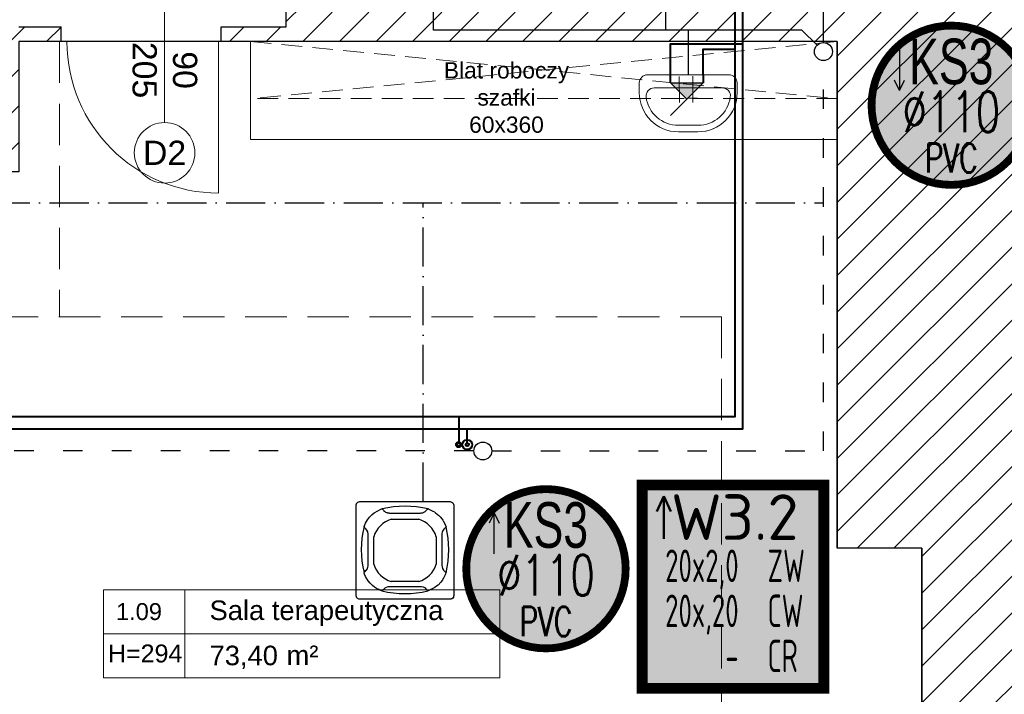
# Model space of a CAD drawing. Header units: millimetres. Extents: x 24385 to 79107, y -56478 to -23676.
# Tile 107 of 256: x 27425 to 28029, y -32486 to -32071. Entities that reach past the tile are written whole.
import ezdxf
from ezdxf.enums import TextEntityAlignment as Align
from ezdxf.lldxf.tags import DXFTag

# ---------------------------------------------------------------- set-up
doc = ezdxf.new("R2010")
doc.units = ezdxf.units.MM
doc.header["$LTSCALE"] = 2
for name, pattern in [('ACAD_ISO03W100', [30, 12, -18]), ('ACAD_ISO10W100', [18, 12, -3, 0, -3]), ('DASHED', [19.05, 12.7, -6.35]), ('HIDDENX2', [19.05, 12.7, -6.35])]:
    doc.linetypes.add(name, pattern=pattern)
for name, color, linetype, lineweight in [('0_OPIS', 7, 'Continuous', 13), ('3DPLAN_A_ARMATURA_SANITARNA', 7, 'Continuous', 9), ('3DPLAN_A_DRZWI', 173, 'Continuous', 5), ('3DPLAN_A_TABELKA POMIESZCZEŃ', 7, 'Continuous', 0), ('3DPLAN_A_WYSOKOŚCI ZMIANA', 144, 'HIDDENX2', 5), ('_WLK_W_OPIS', 211, 'Continuous', 9), ('A_STOL_OPIS', 55, 'Continuous', 5), ('A_ZESTAWIENIE STOLARKI', 3, 'Continuous', 15), ('AW_MEB_KUCH', 23, 'Continuous', 0), ('Opisy', 7, 'Continuous', 13)]:
    doc.layers.add(name, color=color, linetype=linetype, lineweight=lineweight)
for name, color, linetype in [('3DPLAN_A_KRESKOWANIE 1', 253, 'Continuous'), ('3DPLAN_A_POMIESZCZENIE NUMER', 100, 'Continuous'), ('3DPLAN_K_NOŚNA', 7, 'Continuous'), ('_WLK_oznaczenia', 211, 'Continuous'), ('A_POMIESZCZENIE OPIS', 100, 'Continuous'), ('IS_freon_urządzenia', 3, 'DASHED'), ('IS_Odbiorniki', 211, 'SOLID')]:
    doc.layers.add(name, color=color, linetype=linetype)
doc.layers.add('3DPLAN_A_OBWIEDNIA', color=6, linetype='Continuous', plot=False)
for name, color, linetype, lineweight, true_color in [('cw', 7, 'Continuous', 40, 0xf79809), ('kanalizacja', 7, 'Continuous', 30, 0xbf3000), ('kanalizacja pod stropem skropliny', 7, 'Continuous', 30, 0x60bb04), ('wodociag', 7, 'Continuous', 40, 0x0e97f1)]:
    doc.layers.add(name, color=color, linetype=linetype, lineweight=lineweight, true_color=true_color)
doc.styles.add('ARIAL', font='arial.ttf')
doc.styles.add('GRZEJNIK', font='simplex.shx', dxfattribs={"width": 0.7})
doc.styles.add('isocp', font='isocpeur.ttf', dxfattribs={"width": 0.9})
doc.styles.add('TABEL1', font='txt')
tags = doc.linetypes.add('SOLID', pattern=[10, 10, 0]).pattern_tags.tags
tags[6:7] = [DXFTag(74, 4), DXFTag(75, 0), DXFTag(340, '0'), DXFTag(46, 0.0), DXFTag(50, 0.0), DXFTag(44, 0.0), DXFTag(45, 0.0)]
tags[4:5] = [DXFTag(74, 4), DXFTag(75, 0), DXFTag(340, '0'), DXFTag(46, 0.0), DXFTag(50, 0.0), DXFTag(44, 0.0), DXFTag(45, 0.0)]
pattern_1 = [(45, (28281.13, -31178.053), (-11.22532, 11.22532), [])]

# ---------------------------------------------------------------- blocks, each defined once
blk = doc.blocks.new('UMYWALKA')
at = {"layer": '3DPLAN_A_ARMATURA_SANITARNA'}
for p, q in [((0, 25), (0, -25)), ((11, 30), (5, 30)), ((8, 20.87), (8, -20.87)), ((14.55, 8.04), (14.57, 2.57)), ((1, 5.49), (17.06, 5.43)), ((31, -6), (31, 6)), ((35, -6), (35, 6)), ((0.86, -2.78), (16.92, -2.85)), ((14.41, -0.23), (14.43, -5.7)), ((11, -30), (5, -30))]:
    blk.add_line(p, q, dxfattribs=at)
for centre, radius, start, end in [((5, 25), 5, 90, 180), ((13, 20.87), 5, 82.33774, 180), ((11, 6), 24, 0, 90), ((11, 6), 20, 0, 82.33774), ((11, -6), 24, 270, 0), ((11, -6), 20, 277.66226, 0), ((13, -20.87), 5, 180, 277.66226), ((5, -25), 5, 180, 270)]:
    blk.add_arc(centre, radius, start, end, dxfattribs=at)
blk = doc.blocks.new('zw$2C56')
at = {"layer": 'IS_freon_urządzenia', "linetype": 'Continuous'}
for points in [[(-320.9, 376.4), (383.4, 376.4), (389.1, 375.7), (395.9, 373.3), (402.9, 368.2), (407.4, 362.4), (409.8, 356.8), (411.1, 348.4), (411.1, -355.9), (410.3, -362.5), (408.2, -368.2), (402.9, -375.4), (396.1, -380.5), (391.6, -382.3), (387.8, -383.2), (383.7, -383.6), (-321.7, -383.6), (-327.5, -382.8), (-332.2, -381.2), (-337, -378.5), (-340.7, -375.4), (-343.6, -372), (-346.1, -367.9), (-347.6, -364), (-348.5, -359.8), (-348.8, -357.6), (-348.9, 348.4), (-348.5, 352.9), (-347.6, 356.7), (-345.8, 361.1), (-341.9, 366.8), (-338.7, 369.9), (-334.9, 372.6), (-329.1, 375.1), (-325.1, 376), (-320.9, 376.4)], [(-151.6, 319.3), (-149.7, 319.7), (-148.1, 319.8), (-146.5, 319.5), (-145, 318.9), (-143.6, 318), (-142.5, 316.9), (-138.3, 311.3), (-136.6, 309.3), (-135.1, 307.6), (-129.1, 302.1), (-123.5, 297.9), (-119.4, 295.5), (-113.2, 292.4), (-108.5, 290.6), (-106, 290), (-100.9, 288.8), (-97.4, 288.2), (-95.7, 288), (-93.9, 287.8), (-92.2, 287.7), (-90.4, 287.6), (-89.1, 287.6), (151.4, 287.5), (156.7, 287.8), (161.1, 288.3), (165.3, 289.1), (169.5, 290.2), (174.5, 292), (178.6, 293.7), (182.3, 295.9), (185.4, 297.4), (187.7, 298.9), (189.1, 299.9), (197, 306.8), (202.1, 312.7), (205.8, 317.5), (207.7, 318.9), (210, 319.7), (211.6, 319.8), (213.3, 319.5), (216, 318.5), (238.1, 308.4), (248.3, 303.2), (260.8, 295.7), (267.5, 291.5), (285.6, 277.3), (292.1, 271.5), (299.8, 264.1), (306, 257.3), (320.4, 239.3), (326.3, 230.7), (332.4, 220.5), (340.7, 204.5), (346.6, 191), (349.5, 185), (350.8, 180.6), (350.2, 177.5), (349.5, 176), (347.8, 174), (341, 168.9), (333.1, 160.8), (328, 153.7), (324.5, 146.5), (321.3, 138.5), (319.2, 129.1), (318.6, 122.1), (318.6, -118.4), (320, -132.7), (323.4, -143.9), (332, -158.8), (345.1, -171.4), (349.9, -176), (350.8, -179.9), (350.1, -183.1), (347.8, -187.6), (344.7, -195.5), (331.8, -221.4), (321.2, -237.4), (310.5, -251.3), (289.1, -273.5), (276.8, -283.8), (264.2, -293.4), (249.4, -301.4), (217, -317.3), (212.5, -319), (210, -319), (207, -317.8), (204.7, -315.5), (201.6, -311.3), (192.5, -301.9), (185.6, -296.8), (174.5, -291.3), (160.2, -287.5), (150.5, -286.7), (-89.3, -286.9), (-102.6, -288.4), (-115.8, -293), (-124.9, -298.2), (-133, -304.9), (-137.2, -309.3), (-143.6, -317.3), (-148.1, -319.1), (-156.6, -316.1), (-163.9, -312.6), (-172.5, -309.1), (-190.6, -299.8), (-206.2, -289.6), (-221.6, -276.5), (-222.2, -277.2), (-240.5, -259.6), (-255.8, -241.1), (-269.2, -220.2), (-276.8, -206.2), (-284.4, -189), (-287.6, -182.3), (-287.9, -178.3), (-286.8, -175.3), (-283.1, -172), (-275.1, -165.3), (-275.1, -158.2), (-268.3, -158.2), (-263.5, -150), (-260.2, -142.8), (-257.8, -135.3), (-256.1, -124.9), (-255.6, -81.8), (-255.8, -19.6), (-255.9, 123), (-259.3, 141.1), (-264.8, 153), (-274.4, 165.4), (-285, 174), (-287.9, 179), (-287.4, 183.5), (-276, 208.5), (-260.8, 235.7), (-245.6, 254.6), (-223.9, 276.5), (-207.6, 289.4), (-151.8, 319.2)], [(-75.4, 238.9), (138.2, 238.9)], [(-211.2, -111), (-211.2, 103.2)], [(274, 103.2), (274, -111)], [(138.2, -246.7), (-75.4, -246.7)]]:
    blk.add_lwpolyline(points, dxfattribs=at)
for centre, radius, start, end in [((31.9, -425.5), 766.4, 76.49589, 103.52058), ((-19.4, 47), 199.9, 106.26109, 163.66923), ((82.2, 47), 199.9, 16.33077, 73.73892), ((457.5, 2.1), 766.4, 166.47925, 193.50393), ((-394.1, 1.3), 766.4, 346.49589, 13.52058), ((-19.4, -54.8), 199.9, 196.33077, 253.73891), ((82.2, -54.8), 199.9, 286.26108, 343.66923), ((31.1, 426.1), 766.4, 256.47925, 283.50393)]:
    blk.add_arc(centre, radius, start, end, dxfattribs=at)
blk = doc.blocks.new('G$CDB1AC55F')
at = {"layer": 'IS_freon_urządzenia', "xscale": 0.07876787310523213, "yscale": 0.07876787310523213, "zscale": 0.07876787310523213}
blk.add_blockref('zw$2C56', (27.48, 30.22), dxfattribs=at)
blk = doc.blocks.new('tabelka dla tp')
at = {"layer": '3DPLAN_A_TABELKA POMIESZCZEŃ'}
for p, q in [((49.7, 54), (49.7, 0)), ((0, 27), (243.13, 27))]:
    blk.add_line(p, q, dxfattribs=at)
blk.add_lwpolyline([(0, 54), (243.13, 54), (243.13, 0), (0, 0)], close=True, dxfattribs=at)
at = {"layer": '3DPLAN_A_POMIESZCZENIE NUMER', "color": 7, "style": 'ARIAL'}
blk.add_attdef('NUMER', (2.23, 35.39), '', height=12, dxfattribs=at)
at = {"layer": 'A_POMIESZCZENIE OPIS', "insert": (112.2, 19.75), "char_height": 12, "width": 36.4122, "attachment_point": 1, "style": 'ARIAL'}
blk.add_mtext('{\\C7;m²}', dxfattribs=at)
at = {"layer": 'A_POMIESZCZENIE OPIS', "color": 7, "style": 'ARIAL'}
for tag, p in [('NAZWA', (51.73, 35.39)), ('POWIERZCHNIA', (51.06, 7.24))]:
    blk.add_attdef(tag, p, '', height=12, dxfattribs=at)
blk = doc.blocks.new('I pietroo')
at = {"layer": '3DPLAN_A_KRESKOWANIE 1'}
h = blk.add_hatch(dxfattribs=at)
h.set_pattern_fill('ANSI31', color=256, scale=5, style=0)
h.set_pattern_definition(pattern_1)
h.paths.add_polyline_path([(28490.83, -31157.34), (28212, -31157.34), (28212, -31131.34), (28242.49, -31131.34), (28242.49, -30945.34), (28212.49, -30945.34), (28201.66, -30945.34), (28201.66, -30965.34), (28222.49, -30965.34), (28222.49, -31105.34), (28194.33, -31105.34), (28194.33, -31111.2), (28199.83, -31111.2), (28199.83, -31205.2), (28490.83, -31205.2)])
h.paths.add_polyline_path([(27796.67, -32773.84), (27786.67, -32773.84), (27786.67, -32764.84), (27616.67, -32764.84), (27616.67, -32773.84), (27606.67, -32773.84), (27606.67, -32852.34), (27796.67, -32852.34)])
edge = h.paths.add_edge_path()
edge.add_line((27378.67, -32076.43), (27378.67, -32096.34))
edge.add_line((27378.67, -32096.34), (27394.67, -32096.34))
edge.add_line((27394.67, -32096.34), (27394.67, -32076.43))
edge.add_line((27394.67, -32076.43), (27378.68, -32076.43))
h.paths.add_polyline_path([(27394.67, -32076.43), (27394.67, -32053.84), (27378.68, -32053.84), (27378.68, -32076.43)])
h.paths.add_polyline_path([(27424.67, -32084.84), (27450.67, -32084.84), (27450.67, -32075.84), (27424.67, -32075.84), (27424.67, -32053.84), (27378.67, -32053.84), (27378.67, -32096.34), (27317.67, -32096.34), (27317.67, -32119.34), (26819.67, -32119.34), (26819.67, -32079.34), (26774.17, -32079.34), (26774.17, -32200.84), (26824.81, -32200.84), (26824.81, -32145.84), (27378.67, -32145.84), (27378.67, -32164.84), (27424.67, -32164.84)])
h.paths.add_polyline_path([(27394.67, -31865.34), (27378.75, -31865.34), (27378.75, -31883.26), (27378.67, -31883.26), (27378.67, -31916.53), (27394.67, -31916.53)])
h.paths.add_polyline_path([(27394.67, -31916.53), (27378.67, -31916.53), (27378.67, -31933.84), (27394.67, -31933.84)])
h.paths.add_polyline_path([(27424.67, -31792.84), (27406.67, -31792.84), (27406.67, -31821.84), (27376.67, -31821.84), (27376.67, -31834.84), (26820.67, -31834.84), (26820.67, -31785.19), (26774.17, -31785.19), (26774.17, -31909.34), (26819.67, -31909.34), (26819.67, -31865.34), (27378.67, -31865.34), (27378.67, -31933.84), (27424.67, -31933.84)])
h.paths.add_polyline_path([(26820.67, -31612.19), (26820.67, -31534.84), (27406.67, -31534.84), (27406.67, -31689.84), (27424.67, -31689.84), (27424.67, -31510.84), (27406.67, -31510.84), (27406.67, -31517.84), (26820.67, -31517.84), (26820.67, -31474.84), (26774.17, -31474.84), (26774.17, -31612.19)])
h.paths.add_polyline_path([(27493.67, -31157.34), (26774.17, -31157.34), (26774.17, -31301.84), (26820.67, -31301.84), (26820.67, -31208.84), (27377.67, -31208.84), (27377.67, -31263.84), (27406.67, -31263.84), (27406.67, -31309.84), (27406.67, -31409.84), (27457.67, -31409.84), (27457.67, -31279.84), (27423.67, -31279.84), (27423.67, -31208.84), (27493.67, -31208.84)])
h.paths.add_polyline_path([(27731.67, -31157.34), (27606.67, -31157.34), (27606.67, -31208.84), (27731.67, -31208.84)])
h.paths.add_polyline_path([(27494.67, -32773.84), (27425.67, -32773.84), (27425.67, -32714.84), (27378.67, -32714.84), (27378.67, -32773.84), (26824.81, -32773.84), (26824.81, -32651.84), (26871.81, -32651.84), (26871.81, -32584.84), (26824.81, -32584.84), (26824.81, -32468.84), (26774.17, -32468.84), (26774.17, -32852.34), (27494.67, -32852.34)])
h = blk.add_hatch(dxfattribs=at)
h.set_pattern_fill('ANSI31', color=256, scale=5, style=0)
h.set_pattern_definition(pattern_1)
h.paths.add_polyline_path([(28068.83, -31545.2), (28068.83, -31205.2), (28074.83, -31205.2), (28074.83, -31111.2), (28080.33, -31111.2), (28080.33, -31105.34), (28068.99, -31105.34), (28068.99, -31139.34), (28073.99, -31139.34), (28073.99, -31154.34), (28062.49, -31154.34), (28062.49, -31157.34), (27844.67, -31157.34), (27844.67, -31208.84), (27975.17, -31208.84), (27975.17, -31277.84), (27944.17, -31277.84), (27944.17, -31359.84), (27975.17, -31359.84), (27975.17, -31529.84), (27813.6, -31529.84), (27813.6, -31545.84), (27965.17, -31545.84), (27965.17, -31609.51), (28068.83, -31609.51), (28068.83, -31582.88), (28713.9, -31582.88), (28713.9, -31157.34), (28600.83, -31157.34), (28600.83, -31205.2), (28624.83, -31205.2), (28624.83, -31262.2), (28640.83, -31262.2), (28640.83, -31399.92), (28682.45, -31399.92), (28682.45, -31453.92), (28640.83, -31453.92), (28640.83, -31545.2), (28068.83, -31545.2)], is_closed=False)
h.paths.add_polyline_path([(27588.67, -31583.84), (27598.67, -31583.84), (27598.67, -31545.84), (27813.6, -31545.84), (27813.6, -31529.84), (27567.67, -31529.84), (27567.67, -31577.84), (27588.67, -31577.84), (27588.67, -31583.84)], is_closed=False)
h.paths.add_polyline_path([(27935.67, -31870.84), (27935.67, -31892.48), (28068.83, -31892.48), (28068.83, -31609.51), (27965.17, -31609.51), (27965.17, -31795.84), (27895.17, -31795.84), (27895.17, -31839.84), (27676.46, -31839.84), (27676.46, -31870.84), (27935.67, -31870.84)], is_closed=False)
h.paths.add_polyline_path([(28140.88, -31892.48), (28140.88, -31609.51), (28068.83, -31609.51), (28068.83, -31892.48), (28140.88, -31892.48)], is_closed=False)
h.paths.add_polyline_path([(28068.83, -32021.04), (28068.83, -31892.48), (27935.67, -31892.48), (27935.67, -31903.84), (28003.67, -31903.84), (28003.67, -32021.04), (28068.83, -32021.04)], is_closed=False)
h.paths.add_polyline_path([(27598.67, -32066.84), (27598.67, -31984.84), (27588.67, -31984.84), (27588.67, -32075.84), (27548.67, -32075.84), (27548.67, -32084.84), (27926.67, -32084.84), (27926.67, -32395.84), (27978.67, -32395.84), (27978.67, -32773.84), (27908.67, -32773.84), (27908.67, -32852.34), (28068.83, -32852.34), (28068.83, -32021.04), (28003.67, -32021.04), (28003.67, -32050.84), (27981.67, -32050.84), (27981.67, -32066.84), (27598.67, -32066.84)], is_closed=False)
h.paths.add_polyline_path([(27588.67, -31837.68), (27598.67, -31837.68), (27598.67, -31827.84), (27588.67, -31827.84), (27588.67, -31837.68)], is_closed=False)
h.paths.add_polyline_path([(27598.67, -31837.68), (27588.67, -31837.68), (27588.67, -31864.68), (27676.46, -31864.68), (27676.46, -31839.84), (27598.67, -31839.84), (27598.67, -31837.68)], is_closed=False)
h.paths.add_polyline_path([(27676.46, -31864.68), (27588.67, -31864.68), (27588.67, -31881.84), (27598.67, -31881.84), (27598.67, -31870.84), (27676.46, -31870.84), (27676.46, -31864.68)], is_closed=False)
at = {"layer": '3DPLAN_A_DRZWI'}
blk.add_line((27547.19, -32084.84), (27547.19, -32177.84), dxfattribs=at)
blk.add_arc((27547.19, -32084.84), 93, 180, 270, dxfattribs=at)
at = {"layer": '3DPLAN_A_OBWIEDNIA'}
blk.add_lwpolyline([(27425.67, -32773.84), (27616.67, -32773.84), (27616.67, -32764.84), (27786.67, -32764.84), (27786.67, -32773.84), (27978.67, -32773.84), (27978.67, -32395.84), (27926.67, -32395.84), (27926.67, -32084.84), (27424.67, -32084.84), (27424.67, -32164.84), (27378.67, -32164.84), (27378.67, -32145.84), (26824.81, -32145.84), (26824.81, -32584.84), (26871.81, -32584.84), (26871.81, -32651.84), (26824.81, -32651.84), (26824.81, -32773.84), (27378.67, -32773.84), (27378.67, -32714.84), (27425.67, -32714.84), (27425.67, -32773.84)], dxfattribs=at)
at = {"layer": '3DPLAN_A_WYSOKOŚCI ZMIANA'}
for p, q in [((27449.67, -32084.84), (27449.67, -32253.84)), ((27855.67, -32253.84), (26932.81, -32253.84)), ((27855.67, -32253.84), (27855.67, -32656.84))]:
    blk.add_line(p, q, dxfattribs=at)
at = {"layer": '3DPLAN_K_NOŚNA'}
for p, q in [((27588.67, -32075.84), (27588.67, -31984.84)), ((27424.67, -32075.84), (27450.67, -32075.84)), ((27450.67, -32084.84), (27450.67, -32075.84)), ((27548.67, -32075.84), (27588.67, -32075.84)), ((27548.67, -32084.84), (27548.67, -32075.84)), ((27450.67, -32084.84), (27424.67, -32084.84)), ((27926.67, -32084.84), (27548.67, -32084.84)), ((27926.67, -32084.84), (27926.67, -32395.84)), ((27978.67, -32395.84), (27926.67, -32395.84)), ((27978.67, -32395.84), (27978.67, -32773.84))]:
    blk.add_line(p, q, dxfattribs=at)
at = {"layer": 'A_STOL_OPIS'}
blk.add_line((27514.07, -32134.54), (27514.07, -32047.28), dxfattribs=at)
at = {"layer": 'A_ZESTAWIENIE STOLARKI', "ltscale": 0.25}
blk.add_circle((27514.07, -32153.11), 18.58, dxfattribs=at)
at = {"layer": 'AW_MEB_KUCH', "linetype": 'DASHED', "ltscale": 0.5}
blk.add_lwpolyline([(27566.8, -32084.84), (27926.67, -32119.84), (27926.67, -32084.84), (27566.8, -32119.84)], dxfattribs=at)
blk.add_lwpolyline([(27566.8, -32084.84), (27926.67, -32084.84), (27926.67, -32134.84), (27926.67, -32134.84), (27926.67, -32119.84), (27566.8, -32119.84)], close=True, dxfattribs=at)
at = {"layer": 'AW_MEB_KUCH', "ltscale": 0.1}
blk.add_lwpolyline([(27566.8, -32084.84), (27926.67, -32084.84), (27926.67, -32134.84), (27926.67, -32134.84), (27926.67, -32144.84), (27566.8, -32144.84)], close=True, dxfattribs=at)
at = {"layer": '3DPLAN_A_ARMATURA_SANITARNA', "xscale": -1, "rotation": 89.99999999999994}
blk.add_blockref('UMYWALKA', (27835.28, -32105.21), dxfattribs=at)
at = {"layer": '3DPLAN_A_TABELKA POMIESZCZEŃ', "ltscale": 0.5}
ref = blk.add_blockref('tabelka dla tp', (27476.68, -32475.35), dxfattribs=at)
ref.add_attrib('NUMER', '1.09', dxfattribs={"layer": '3DPLAN_A_POMIESZCZENIE NUMER', "color": 0, "height": 10.398, "style": 'ARIAL'}).set_placement((27484.21, -32439.97), (27512.45, -32439.97), align=Align.ALIGNED)
ref.add_attrib('NAZWA', 'Sala terapeutyczna', (27541.64, -32439.97), dxfattribs={"layer": 'A_POMIESZCZENIE OPIS', "color": 0, "height": 12, "style": 'ARIAL'})
ref.add_attrib('POWIERZCHNIA', '73,40', (27541.64, -32467.72), dxfattribs={"layer": 'A_POMIESZCZENIE OPIS', "color": 0, "height": 12, "style": 'ARIAL'})
at = {"layer": '3DPLAN_A_TABELKA POMIESZCZEŃ', "color": 7, "ltscale": 0.5, "insert": (27479.29, -32454.99), "char_height": 11, "width": 59.2068, "attachment_point": 1, "style": 'ARIAL'}
blk.add_mtext('H=294', dxfattribs=at)
at = {"layer": 'A_STOL_OPIS', "ltscale": 0.2, "insert": (27534.08, -32073.15), "char_height": 14.872, "attachment_point": 1, "rotation": 270, "style": 'TABEL1'}
blk.add_mtext_dynamic_manual_height_columns('\\pxqc;{\\fArial|b0|i0|c238|p34;90\\P205}', width=58.3206, gutter_width=80, heights=[0], dxfattribs=at)
at = {"layer": 'A_ZESTAWIENIE STOLARKI', "ltscale": 0.2, "insert": (27514.07, -32153.11), "char_height": 14.872, "attachment_point": 5, "style": 'TABEL1'}
blk.add_mtext_dynamic_manual_height_columns('{\\fArial|b0|i0|c238|p34;D2}', width=58.3206, gutter_width=80, heights=[0], dxfattribs=at)
at = {"layer": 'Opisy', "ltscale": 0.5, "insert": (27616.34, -32097.47), "char_height": 10, "width": 214.9396, "attachment_point": 1, "style": 'ARIAL'}
blk.add_mtext('\\pxqc;Blat roboczy\\Pszafki\\P60x360', dxfattribs=at)

msp = doc.modelspace()

# ---------------------------------------------------------------- hatches: boundary and pattern name
at = {"layer": '_WLK_oznaczenia'}
for points in [[(28045.56, -32123.89, -1), (27947.76, -32123.89, -1)], [(27796.91, -32408.47, -1), (27699.12, -32408.47, -1)]]:
    msp.add_hatch(color=255, dxfattribs=at).paths.add_polyline_path(points)
at = {"layer": '_WLK_W_OPIS'}
msp.add_hatch(color=255, dxfattribs=at).paths.add_polyline_path([(27806.98, -32481.92), (27918.41, -32481.92), (27918.41, -32357.07), (27806.98, -32357.07)])
at = {"layer": 'IS_Odbiorniki', "true_color": 0xffffff}
msp.add_hatch(color=7, dxfattribs=at).paths.add_polyline_path([(27824.49, -32110.21), (27844.49, -32110.21), (27834.49, -32120.21)])

# ---------------------------------------------------------------- linework, layer by layer
at = {"layer": '_WLK_oznaczenia'}
for p, q in [((27964.81, -32089.64), (27964.81, -32114.76)), ((27964.81, -32114.76), (27961.73, -32108.41)), ((27964.81, -32114.76), (27967.89, -32108.41)), ((27716.16, -32374.22), (27713.08, -32380.57)), ((27716.16, -32399.34), (27716.16, -32374.22)), ((27716.16, -32374.22), (27719.24, -32380.57))]:
    msp.add_line(p, q, dxfattribs=at)
at = {"layer": '_WLK_oznaczenia', "lineweight": 50}
msp.add_line((27820.28, -32364), (27820.28, -32390.1), dxfattribs=at)
at = {"layer": '_WLK_oznaczenia'}
for points in [[(28045.56, -32123.89, 4.8, 4.8, -1), (27947.76, -32123.89, 4.8, 4.8, -1)], [(27796.91, -32408.47, 4.8, 4.8, -1), (27699.12, -32408.47, 4.8, 4.8, -1)]]:
    msp.add_lwpolyline(points, format="xyseb", close=True, dxfattribs=at)
at = {"layer": '_WLK_W_OPIS', "color": 211, "lineweight": 50}
for q in [(27816.03, -32373.38), (27824.54, -32373.38)]:
    msp.add_line((27820.28, -32364), q, dxfattribs=at)
at = {"layer": '_WLK_W_OPIS', "const_width": 6.68}
msp.add_lwpolyline([(27806.98, -32481.92), (27918.41, -32481.92), (27918.41, -32357.07), (27806.98, -32357.07)], close=True, dxfattribs=at)
at = {"layer": 'cw', "color": 242, "true_color": 0xd2021d}
msp.add_line((27824.49, -32110.21), (27824.49, -32105.21), dxfattribs=at)
at = {"layer": 'cw'}
for points in [[(27699.71, -32332.27), (27699.71, -32322.63), (27868.86, -32322.63), (27868.86, -32050.25)], [(27248.01, -32465.91), (27248.01, -32322.63), (27699.71, -32322.63)]]:
    msp.add_lwpolyline(points, dxfattribs=at)
at = {"layer": 'cw', "color": 242, "true_color": 0xd2021d}
msp.add_lwpolyline([(27824.49, -32105.21), (27824.49, -32086.24), (27868.86, -32086.24)], dxfattribs=at)
at = {"layer": 'cw'}
for radius in [3, 1]:
    msp.add_circle((27699.71, -32332.27), radius, dxfattribs=at)
at = {"layer": 'IS_Odbiorniki'}
for p, q in [((27824.49, -32110.21), (27824.49, -32105.21)), ((27844.49, -32110.21), (27844.49, -32105.21)), ((27824.49, -32110.21), (27844.49, -32110.21)), ((27834.49, -32120.21), (27824.49, -32110.21)), ((27844.49, -32110.21), (27834.49, -32120.21)), ((27834.49, -32120.21), (27824.49, -32130.21))]:
    msp.add_line(p, q, dxfattribs=at)
at = {"layer": 'kanalizacja'}
msp.add_line((27918.22, -32085.66), (27918.22, -32066.84), dxfattribs=at)
for points in [[(27835.28, -32077.79), (27679.02, -32077.79), (27679.02, -32066.84)], [(27821.43, -32066.84), (27821.43, -32077.79)], [(27914.33, -32087.06), (27905.06, -32077.79), (27835.28, -32077.79), (27835.28, -32105.21)]]:
    msp.add_lwpolyline(points, dxfattribs=at)
at = {"layer": 'kanalizacja', "linetype": 'ACAD_ISO03W100', "ltscale": 0.5}
for points in [[(27714.79, -32336.17), (27918.22, -32336.17), (27918.22, -32096.45)], [(27703.79, -32336.17), (27257.37, -32336.17), (27257.37, -32459.57)]]:
    msp.add_lwpolyline(points, dxfattribs=at)
at = {"layer": 'kanalizacja'}
for centre in [(27918.22, -32090.95), (27709.29, -32336.17)]:
    msp.add_circle(centre, 5.5, dxfattribs=at)
at = {"layer": 'kanalizacja pod stropem skropliny', "linetype": 'ACAD_ISO10W100'}
msp.add_line((27672.6, -32367.27), (27672.6, -32183.73), dxfattribs=at)
msp.add_lwpolyline([(27118.61, -32367.27), (27118.61, -32183.73), (27918.22, -32183.73)], dxfattribs=at)
at = {"layer": 'wodociag', "color": 110, "true_color": 0x15fb77}
msp.add_line((27844.49, -32105.21), (27844.49, -32110.21), dxfattribs=at)
at = {"layer": 'wodociag'}
for points in [[(27863.92, -32059.7), (27863.92, -32315.19), (27694.49, -32315.19), (27694.49, -32331.27)], [(27694.49, -32315.19), (27242.79, -32315.19), (27242.79, -32465.91)]]:
    msp.add_lwpolyline(points, dxfattribs=at)
at = {"layer": 'wodociag', "color": 110, "true_color": 0x15fb77}
msp.add_lwpolyline([(27844.49, -32105.21), (27844.49, -32089.4), (27863.92, -32089.4)], dxfattribs=at)
at = {"layer": 'wodociag'}
for radius in [1.6, 1]:
    msp.add_circle((27694.49, -32332.27), radius, dxfattribs=at)

# ---------------------------------------------------------------- block references
at = {"layer": '0_OPIS'}
msp.add_blockref('I pietroo', (0, 0), dxfattribs=at)
at = {"layer": '3DPLAN_A_ARMATURA_SANITARNA', "xscale": -1, "rotation": 89.99999999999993}
msp.add_blockref('UMYWALKA', (27835.28, -32105.21), dxfattribs=at)
at = {"layer": 'IS_freon_urządzenia'}
msp.add_blockref('G$CDB1AC55F', (27631.59, -32427.13), dxfattribs=at)

# ---------------------------------------------------------------- texts
at = {"layer": '_WLK_oznaczenia', "width": 0.7}
for s, height, style, p in [('KS3', 28, 'ARIAL', (27996.66, -32111.01)), ('%%c110', 25, 'GRZEJNIK', (27996.66, -32140.41)), ('PVC', 18, 'GRZEJNIK', (27996.66, -32165.29)), ('KS3', 28, 'ARIAL', (27748.02, -32395.59)), ('%%c110', 25, 'GRZEJNIK', (27748.02, -32424.99)), ('PVC', 18, 'GRZEJNIK', (27748.02, -32449.87))]:
    msp.add_text(s, height=height, dxfattribs=dict(at, style=style)).set_placement(p, align=Align.CENTER)
at = {"layer": '_WLK_W_OPIS', "style": 'isocp'}
msp.add_text('W3.2', height=28, dxfattribs=at).set_placement((27863.81, -32390.77), align=Align.CENTER)
at = {"layer": '_WLK_W_OPIS', "style": 'isocp', "width": 0.6}
for s, p in [('20x2,0', (27866.21, -32416.66)), ('20x,20', (27866.21, -32444.32)), ('-', (27866.21, -32471.99))]:
    msp.add_text(s, height=20, dxfattribs=at).set_placement(p, align=Align.RIGHT)
for s, p in [('ZW', (27883.98, -32416.66)), ('CW', (27883.98, -32444.32)), ('CR', (27883.98, -32471.99))]:
    msp.add_text(s, height=20, dxfattribs=at).set_placement(p)

doc.saveas('drawing.dxf')
